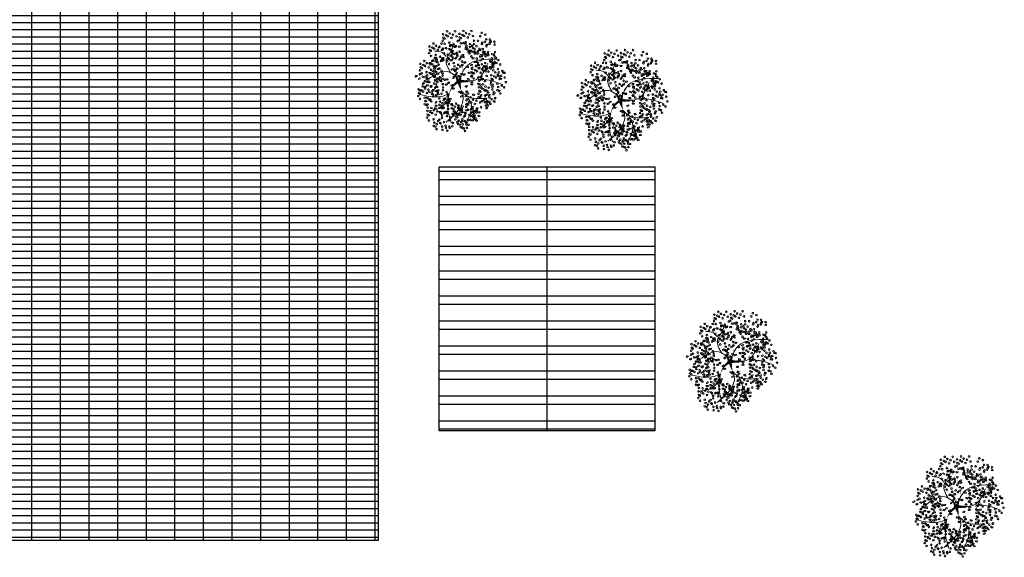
# Model space of a CAD drawing. Header units: millimetres. Extents: x 2161 to 2648, y 395 to 538.
# Tile 14 of 30: x 2330 to 2376, y 454 to 479. Entities that reach past the tile are written whole.
import ezdxf

# ---------------------------------------------------------------- set-up
doc = ezdxf.new("R2010")
doc.units = ezdxf.units.MM
doc.linetypes.add('ACAD_ISO04W100', pattern=[30, 24, -3, 0, -3])
doc.layers.add('01 - Vegetación', color=3, linetype='Continuous', lineweight=0)
doc.layers.add('Cotas', color=3, linetype='Continuous')
doc.layers.add('PAREDE', color=6, linetype='Continuous')

# ---------------------------------------------------------------- blocks, each defined once
blk = doc.blocks.new('17')
at = {"layer": '01 - Vegetación'}
for points in [[(4495.84, 1680.23, 1.33, 0.0221, 0.199177), (4489.97, 1684.48, 0.0221, 0.0221, 1.224983)], [(4496.02, 1680.23, 1.33, 0.0221, 0.286986), (4500.47, 1683.82, 0.0221, 0.0221, -1.494927)], [(4497.07, 1679.43, 0.133, 0.0221, 0.381476), (4512.91, 1682.47, 0.0221, 0.0221, -1.841687)], [(4496.02, 1679.76, 1.77, 0.0221, 0), (4491.39, 1678.53, 0.0221, 0.0221, 0)], [(4496.02, 1679.66, 1.77, 0.0221, 0), (4500.28, 1678.15, 0.0221, 0.0221, 0)], [(4496.4, 1679.85, 1.77, 0.0221, 0.074947), (4496.4, 1672.95, 0.0221, 0.0221, 0.762797)]]:
    blk.add_lwpolyline(points, format="xyseb", dxfattribs=at)
for points in [[(4490, 1684.47), (4488.83, 1687.51), (4489.5, 1699.09)], [(4487.73, 1684.98), (4483.44, 1688.25), (4481.42, 1694.81)], [(4497.83, 1680.19), (4501.11, 1685.48), (4497.33, 1694.81)], [(4508.5, 1685.98), (4510.45, 1688), (4511.21, 1691.78)], [(4490, 1684.47), (4482.94, 1685.23), (4475.36, 1683.47)], [(4491.39, 1678.53), (4489.02, 1677.58), (4485.46, 1677.92), (4475.87, 1685.99)], [(4500.47, 1683.82), (4506.92, 1685.99), (4511.46, 1683.47), (4515.25, 1682.46)], [(4491.39, 1678.53), (4489, 1675.9), (4487.73, 1665.57)], [(4496.57, 1678.43), (4497.07, 1670.86), (4505.15, 1665.32)], [(4497.07, 1679.43), (4503.89, 1675.65), (4507.17, 1660.78)], [(4488.74, 1675.4), (4484.7, 1673.64), (4475.11, 1676.16)], [(4497.07, 1670.11), (4496.82, 1665.57), (4494.55, 1658.01)]]:
    blk.add_spline(points, degree=3, dxfattribs=at)
blk = doc.blocks.new('16')
at = {"layer": '01 - Vegetación'}
h = blk.add_hatch(color=40, dxfattribs=at)
h.set_gradient(color1=(255, 191, 0), color2=(223, 255, 127), rotation=180, centered=1, tint=1, name='INVSPHERICAL')
edge = h.paths.add_edge_path()
edge.add_ellipse((4538.847, 1678.642), major_axis=(-0.0033, 0.0777), ratio=0.578492, start_angle=0, end_angle=360, ccw=False)
edge = h.paths.add_edge_path()
edge.add_ellipse((4538.961, 1678.487), major_axis=(-0.0349, 0.0695), ratio=0.578492, start_angle=0, end_angle=360, ccw=False)
edge = h.paths.add_edge_path()
edge.add_ellipse((4538.69, 1678.926), major_axis=(-0.0594, 0.0503), ratio=0.578492, start_angle=0, end_angle=360, ccw=False)
edge = h.paths.add_edge_path()
edge.add_ellipse((4538.676, 1678.266), major_axis=(-0.0033, 0.0777), ratio=0.578492, start_angle=0, end_angle=360, ccw=False)
edge = h.paths.add_edge_path()
edge.add_ellipse((4541.23, 1679.281), major_axis=(0.0274, 0.0728), ratio=0.578492, start_angle=0, end_angle=360, ccw=False)
edge = h.paths.add_edge_path()
edge.add_ellipse((4540.829, 1679.36), major_axis=(-0.0349, 0.0695), ratio=0.578492, start_angle=0, end_angle=360, ccw=False)
edge = h.paths.add_edge_path()
edge.add_ellipse((4541.174, 1679.607), major_axis=(-0.0349, 0.0695), ratio=0.578492, start_angle=0, end_angle=360, ccw=False)
edge = h.paths.add_edge_path()
edge.add_ellipse((4541.072, 1679.421), major_axis=(0.0274, 0.0728), ratio=0.578492, start_angle=0, end_angle=360, ccw=False)
edge = h.paths.add_edge_path()
edge.add_ellipse((4540.113, 1679.632), major_axis=(-0.0349, 0.0695), ratio=0.578492, start_angle=0, end_angle=360, ccw=False)
edge = h.paths.add_edge_path()
edge.add_ellipse((4540.279, 1679.843), major_axis=(-0.0349, 0.0695), ratio=0.578492, start_angle=0, end_angle=360, ccw=False)
edge = h.paths.add_edge_path()
edge.add_ellipse((4540.165, 1679.999), major_axis=(-0.0033, 0.0777), ratio=0.578492, start_angle=0, end_angle=360, ccw=False)
edge = h.paths.add_edge_path()
edge.add_ellipse((4540.499, 1679.956), major_axis=(-0.0033, 0.0777), ratio=0.578492, start_angle=0, end_angle=360, ccw=False)
edge = h.paths.add_edge_path()
edge.add_ellipse((4540.629, 1679.513), major_axis=(-0.0594, 0.0503), ratio=0.578492, start_angle=0, end_angle=360, ccw=False)
edge = h.paths.add_edge_path()
edge.add_ellipse((4540.551, 1680.278), major_axis=(0.0274, 0.0728), ratio=0.578492, start_angle=0, end_angle=360, ccw=False)
edge = h.paths.add_edge_path()
edge.add_ellipse((4539.201, 1679.744), major_axis=(-0.0033, 0.0777), ratio=0.578492, start_angle=0, end_angle=360, ccw=False)
edge = h.paths.add_edge_path()
edge.add_ellipse((4539.14, 1679.893), major_axis=(0.0274, 0.0728), ratio=0.578492, start_angle=0, end_angle=360, ccw=False)
edge = h.paths.add_edge_path()
edge.add_ellipse((4539.208, 1680.126), major_axis=(-0.0033, 0.0777), ratio=0.578492, start_angle=0, end_angle=360, ccw=False)
edge = h.paths.add_edge_path()
edge.add_ellipse((4538.979, 1680.681), major_axis=(-0.0594, 0.0503), ratio=0.578492, start_angle=0, end_angle=360, ccw=False)
edge = h.paths.add_edge_path()
edge.add_ellipse((4538.577, 1680.728), major_axis=(-0.0033, 0.0777), ratio=0.578492, start_angle=0, end_angle=360, ccw=False)
edge = h.paths.add_edge_path()
edge.add_ellipse((4538.926, 1680.033), major_axis=(0.0274, 0.0728), ratio=0.578492, start_angle=0, end_angle=360, ccw=False)
edge = h.paths.add_edge_path()
edge.add_ellipse((4538.95, 1679.842), major_axis=(0.0274, 0.0728), ratio=0.578492, start_angle=0, end_angle=360, ccw=False)
edge = h.paths.add_edge_path()
edge.add_ellipse((4538.621, 1680.191), major_axis=(-0.0349, 0.0695), ratio=0.578492, start_angle=0, end_angle=360, ccw=False)
edge = h.paths.add_edge_path()
edge.add_ellipse((4538.328, 1680.411), major_axis=(0.0274, 0.0728), ratio=0.578492, start_angle=0, end_angle=360, ccw=False)
edge = h.paths.add_edge_path()
edge.add_ellipse((4538.283, 1680.138), major_axis=(-0.0594, 0.0503), ratio=0.578492, start_angle=0, end_angle=360, ccw=False)
edge = h.paths.add_edge_path()
edge.add_ellipse((4538.32, 1679.993), major_axis=(-0.0594, 0.0503), ratio=0.578492, start_angle=0, end_angle=360, ccw=False)
edge = h.paths.add_edge_path()
edge.add_ellipse((4538.755, 1680.687), major_axis=(-0.0033, 0.0777), ratio=0.578492, start_angle=0, end_angle=360, ccw=False)
edge = h.paths.add_edge_path()
edge.add_ellipse((4538.834, 1681.261), major_axis=(-0.0349, 0.0695), ratio=0.578492, start_angle=0, end_angle=360, ccw=False)
edge = h.paths.add_edge_path()
edge.add_ellipse((4539.054, 1681.374), major_axis=(-0.0033, 0.0777), ratio=0.578492, start_angle=0, end_angle=360, ccw=False)
edge = h.paths.add_edge_path()
edge.add_ellipse((4539.147, 1681.076), major_axis=(-0.0594, 0.0503), ratio=0.578492, start_angle=0, end_angle=360, ccw=False)
edge = h.paths.add_edge_path()
edge.add_ellipse((4539.52, 1680.541), major_axis=(-0.0033, 0.0777), ratio=0.578492, start_angle=0, end_angle=360, ccw=False)
edge = h.paths.add_edge_path()
edge.add_ellipse((4539.459, 1680.689), major_axis=(0.0274, 0.0728), ratio=0.578492, start_angle=0, end_angle=360, ccw=False)
edge = h.paths.add_edge_path()
edge.add_ellipse((4539.527, 1680.923), major_axis=(-0.0033, 0.0777), ratio=0.578492, start_angle=0, end_angle=360, ccw=False)
edge = h.paths.add_edge_path()
edge.add_ellipse((4539.265, 1681.244), major_axis=(0.0274, 0.0728), ratio=0.578492, start_angle=0, end_angle=360, ccw=False)
edge = h.paths.add_edge_path()
edge.add_ellipse((4539.188, 1677.478), major_axis=(-0.0594, 0.0503), ratio=0.578492, start_angle=0, end_angle=360, ccw=False)
edge = h.paths.add_edge_path()
edge.add_ellipse((4539.473, 1678.19), major_axis=(0.0274, 0.0728), ratio=0.578492, start_angle=0, end_angle=360, ccw=False)
edge = h.paths.add_edge_path()
edge.add_ellipse((4540.696, 1678.325), major_axis=(0.0274, 0.0728), ratio=0.578492, start_angle=0, end_angle=360, ccw=False)
edge = h.paths.add_edge_path()
edge.add_ellipse((4540.33, 1678.305), major_axis=(-0.0033, 0.0777), ratio=0.578492, start_angle=0, end_angle=360, ccw=False)
edge = h.paths.add_edge_path()
edge.add_ellipse((4540.174, 1678.307), major_axis=(-0.0033, 0.0777), ratio=0.578492, start_angle=0, end_angle=360, ccw=False)
edge = h.paths.add_edge_path()
edge.add_ellipse((4540.488, 1677.717), major_axis=(-0.0594, 0.0503), ratio=0.578492, start_angle=0, end_angle=360, ccw=False)
edge = h.paths.add_edge_path()
edge.add_ellipse((4540.676, 1677.675), major_axis=(-0.0594, 0.0503), ratio=0.578492, start_angle=0, end_angle=360, ccw=False)
edge = h.paths.add_edge_path()
edge.add_ellipse((4539.469, 1677.341), major_axis=(-0.0033, 0.0777), ratio=0.578492, start_angle=0, end_angle=360, ccw=False)
edge = h.paths.add_edge_path()
edge.add_ellipse((4539.773, 1677.406), major_axis=(-0.0594, 0.0503), ratio=0.578492, start_angle=0, end_angle=360, ccw=False)
edge = h.paths.add_edge_path()
edge.add_ellipse((4539.631, 1677.23), major_axis=(-0.0349, 0.0695), ratio=0.578492, start_angle=0, end_angle=360, ccw=False)
edge = h.paths.add_edge_path()
edge.add_ellipse((4539.445, 1677.695), major_axis=(-0.0594, 0.0503), ratio=0.578492, start_angle=0, end_angle=360, ccw=False)
edge = h.paths.add_edge_path()
edge.add_ellipse((4542.676, 1679.136), major_axis=(-0.0033, 0.0777), ratio=0.578492, start_angle=0, end_angle=360, ccw=False)
edge = h.paths.add_edge_path()
edge.add_ellipse((4542.661, 1679.428), major_axis=(-0.0033, 0.0777), ratio=0.578492, start_angle=0, end_angle=360, ccw=False)
edge = h.paths.add_edge_path()
edge.add_ellipse((4542.742, 1679.554), major_axis=(-0.0033, 0.0777), ratio=0.578492, start_angle=0, end_angle=360, ccw=False)
edge = h.paths.add_edge_path()
edge.add_ellipse((4542.776, 1679.728), major_axis=(-0.0349, 0.0695), ratio=0.578492, start_angle=0, end_angle=360, ccw=False)
edge = h.paths.add_edge_path()
edge.add_ellipse((4542.477, 1679.745), major_axis=(0.0274, 0.0728), ratio=0.578492, start_angle=0, end_angle=360, ccw=False)
edge = h.paths.add_edge_path()
edge.add_ellipse((4542.578, 1680.02), major_axis=(0.0274, 0.0728), ratio=0.578492, start_angle=0, end_angle=360, ccw=False)
edge = h.paths.add_edge_path()
edge.add_ellipse((4542.466, 1680.268), major_axis=(-0.0349, 0.0695), ratio=0.578492, start_angle=0, end_angle=360, ccw=False)
edge = h.paths.add_edge_path()
edge.add_ellipse((4542.632, 1680.479), major_axis=(-0.0349, 0.0695), ratio=0.578492, start_angle=0, end_angle=360, ccw=False)
edge = h.paths.add_edge_path()
edge.add_ellipse((4542.359, 1679.577), major_axis=(-0.0594, 0.0503), ratio=0.578492, start_angle=0, end_angle=360, ccw=False)
edge = h.paths.add_edge_path()
edge.add_ellipse((4542.171, 1679.619), major_axis=(-0.0594, 0.0503), ratio=0.578492, start_angle=0, end_angle=360, ccw=False)
edge = h.paths.add_edge_path()
edge.add_ellipse((4542.246, 1679.328), major_axis=(-0.0594, 0.0503), ratio=0.578492, start_angle=0, end_angle=360, ccw=False)
edge = h.paths.add_edge_path()
edge.add_ellipse((4542.369, 1678.498), major_axis=(0.0274, 0.0728), ratio=0.578492, start_angle=0, end_angle=360, ccw=False)
edge = h.paths.add_edge_path()
edge.add_ellipse((4542.902, 1678.749), major_axis=(-0.0349, 0.0695), ratio=0.578492, start_angle=0, end_angle=360, ccw=False)
edge = h.paths.add_edge_path()
edge.add_ellipse((4542.925, 1678.897), major_axis=(-0.0349, 0.0695), ratio=0.578492, start_angle=0, end_angle=360, ccw=False)
edge = h.paths.add_edge_path()
edge.add_ellipse((4542.628, 1678.671), major_axis=(-0.0033, 0.0777), ratio=0.578492, start_angle=0, end_angle=360, ccw=False)
edge = h.paths.add_edge_path()
edge.add_ellipse((4542.11, 1678.896), major_axis=(-0.0349, 0.0695), ratio=0.578492, start_angle=0, end_angle=360, ccw=False)
edge = h.paths.add_edge_path()
edge.add_ellipse((4542.34, 1678.18), major_axis=(-0.0349, 0.0695), ratio=0.578492, start_angle=0, end_angle=360, ccw=False)
edge = h.paths.add_edge_path()
edge.add_ellipse((4538.137, 1679.191), major_axis=(-0.0349, 0.0695), ratio=0.578492, start_angle=0, end_angle=360, ccw=False)
edge = h.paths.add_edge_path()
edge.add_ellipse((4538.099, 1678.758), major_axis=(-0.0594, 0.0503), ratio=0.578492, start_angle=0, end_angle=360, ccw=False)
edge = h.paths.add_edge_path()
edge.add_ellipse((4537.796, 1678.552), major_axis=(0.0274, 0.0728), ratio=0.578492, start_angle=0, end_angle=360, ccw=False)
edge = h.paths.add_edge_path()
edge.add_ellipse((4537.776, 1678.277), major_axis=(-0.0033, 0.0777), ratio=0.578492, start_angle=0, end_angle=360, ccw=False)
edge = h.paths.add_edge_path()
edge.add_ellipse((4539.181, 1678.6), major_axis=(-0.0033, 0.0777), ratio=0.578492, start_angle=0, end_angle=360, ccw=False)
edge = h.paths.add_edge_path()
edge.add_ellipse((4538.502, 1678.968), major_axis=(-0.0594, 0.0503), ratio=0.578492, start_angle=0, end_angle=360, ccw=False)
edge = h.paths.add_edge_path()
edge.add_ellipse((4538.615, 1679.216), major_axis=(-0.0594, 0.0503), ratio=0.578492, start_angle=0, end_angle=360, ccw=False)
edge = h.paths.add_edge_path()
edge.add_ellipse((4538.188, 1679.557), major_axis=(-0.0033, 0.0777), ratio=0.578492, start_angle=0, end_angle=360, ccw=False)
edge = h.paths.add_edge_path()
edge.add_ellipse((4538.203, 1679.265), major_axis=(-0.0033, 0.0777), ratio=0.578492, start_angle=0, end_angle=360, ccw=False)
edge = h.paths.add_edge_path()
edge.add_ellipse((4538.285, 1679.391), major_axis=(-0.0033, 0.0777), ratio=0.578492, start_angle=0, end_angle=360, ccw=False)
edge = h.paths.add_edge_path()
edge.add_ellipse((4538.856, 1679.647), major_axis=(-0.0349, 0.0695), ratio=0.578492, start_angle=0, end_angle=360, ccw=False)
edge = h.paths.add_edge_path()
edge.add_ellipse((4538.272, 1678.751), major_axis=(0.0274, 0.0728), ratio=0.578492, start_angle=0, end_angle=360, ccw=False)
edge = h.paths.add_edge_path()
edge.add_ellipse((4540.863, 1678.985), major_axis=(0.0274, 0.0728), ratio=0.578492, start_angle=0, end_angle=360, ccw=False)
edge = h.paths.add_edge_path()
edge.add_ellipse((4540.823, 1678.811), major_axis=(-0.0349, 0.0695), ratio=0.578492, start_angle=0, end_angle=360, ccw=False)
edge = h.paths.add_edge_path()
edge.add_ellipse((4541.446, 1678.949), major_axis=(-0.0349, 0.0695), ratio=0.578492, start_angle=0, end_angle=360, ccw=False)
edge = h.paths.add_edge_path()
edge.add_ellipse((4540.434, 1680.393), major_axis=(-0.0033, 0.0777), ratio=0.578492, start_angle=0, end_angle=360, ccw=False)
edge = h.paths.add_edge_path()
edge.add_ellipse((4540.419, 1680.685), major_axis=(-0.0033, 0.0777), ratio=0.578492, start_angle=0, end_angle=360, ccw=False)
edge = h.paths.add_edge_path()
edge.add_ellipse((4539.773, 1680.547), major_axis=(-0.0349, 0.0695), ratio=0.578492, start_angle=0, end_angle=360, ccw=False)
edge = h.paths.add_edge_path()
edge.add_ellipse((4539.782, 1680.87), major_axis=(-0.0349, 0.0695), ratio=0.578492, start_angle=0, end_angle=360, ccw=False)
edge = h.paths.add_edge_path()
edge.add_ellipse((4539.668, 1681.126), major_axis=(0.0274, 0.0728), ratio=0.578492, start_angle=0, end_angle=360, ccw=False)
edge = h.paths.add_edge_path()
edge.add_ellipse((4540.336, 1681.276), major_axis=(0.0274, 0.0728), ratio=0.578492, start_angle=0, end_angle=360, ccw=False)
edge = h.paths.add_edge_path()
edge.add_ellipse((4540.381, 1681.413), major_axis=(-0.0349, 0.0695), ratio=0.578492, start_angle=0, end_angle=360, ccw=False)
edge = h.paths.add_edge_path()
edge.add_ellipse((4540.225, 1681.525), major_axis=(-0.0349, 0.0695), ratio=0.578492, start_angle=0, end_angle=360, ccw=False)
edge = h.paths.add_edge_path()
edge.add_ellipse((4540.009, 1681.424), major_axis=(-0.0033, 0.0777), ratio=0.578492, start_angle=0, end_angle=360, ccw=False)
edge = h.paths.add_edge_path()
edge.add_ellipse((4540.106, 1681.258), major_axis=(-0.0033, 0.0777), ratio=0.578492, start_angle=0, end_angle=360, ccw=False)
edge = h.paths.add_edge_path()
edge.add_ellipse((4540.036, 1680.989), major_axis=(-0.0594, 0.0503), ratio=0.578492, start_angle=0, end_angle=360, ccw=False)
edge = h.paths.add_edge_path()
edge.add_ellipse((4539.967, 1680.73), major_axis=(-0.0594, 0.0503), ratio=0.578492, start_angle=0, end_angle=360, ccw=False)
edge = h.paths.add_edge_path()
edge.add_ellipse((4541.92, 1680.217), major_axis=(-0.0033, 0.0777), ratio=0.578492, start_angle=0, end_angle=360, ccw=False)
edge = h.paths.add_edge_path()
edge.add_ellipse((4541.222, 1680.466), major_axis=(-0.0349, 0.0695), ratio=0.578492, start_angle=0, end_angle=360, ccw=False)
edge = h.paths.add_edge_path()
edge.add_ellipse((4541.387, 1680.676), major_axis=(-0.0349, 0.0695), ratio=0.578492, start_angle=0, end_angle=360, ccw=False)
edge = h.paths.add_edge_path()
edge.add_ellipse((4541.251, 1680.784), major_axis=(0.0274, 0.0728), ratio=0.578492, start_angle=0, end_angle=360, ccw=False)
edge = h.paths.add_edge_path()
edge.add_ellipse((4541.818, 1680.659), major_axis=(0.0274, 0.0728), ratio=0.578492, start_angle=0, end_angle=360, ccw=False)
edge = h.paths.add_edge_path()
edge.add_ellipse((4541.942, 1680.743), major_axis=(0.0274, 0.0728), ratio=0.578492, start_angle=0, end_angle=360, ccw=False)
edge = h.paths.add_edge_path()
edge.add_ellipse((4541.762, 1680.886), major_axis=(-0.0349, 0.0695), ratio=0.578492, start_angle=0, end_angle=360, ccw=False)
edge = h.paths.add_edge_path()
edge.add_ellipse((4541.592, 1681.082), major_axis=(-0.0033, 0.0777), ratio=0.578492, start_angle=0, end_angle=360, ccw=False)
edge = h.paths.add_edge_path()
edge.add_ellipse((4541.511, 1680.956), major_axis=(-0.0033, 0.0777), ratio=0.578492, start_angle=0, end_angle=360, ccw=False)
edge = h.paths.add_edge_path()
edge.add_ellipse((4541.775, 1680.201), major_axis=(-0.0594, 0.0503), ratio=0.578492, start_angle=0, end_angle=360, ccw=False)
edge = h.paths.add_edge_path()
edge.add_ellipse((4541.737, 1680.346), major_axis=(-0.0594, 0.0503), ratio=0.578492, start_angle=0, end_angle=360, ccw=False)
edge = h.paths.add_edge_path()
edge.add_ellipse((4541.843, 1679.118), major_axis=(-0.0594, 0.0503), ratio=0.578492, start_angle=0, end_angle=360, ccw=False)
edge = h.paths.add_edge_path()
edge.add_ellipse((4541.881, 1679.551), major_axis=(-0.0349, 0.0695), ratio=0.578492, start_angle=0, end_angle=360, ccw=False)
edge = h.paths.add_edge_path()
edge.add_ellipse((4542.015, 1679.29), major_axis=(-0.0349, 0.0695), ratio=0.578492, start_angle=0, end_angle=360, ccw=False)
edge = h.paths.add_edge_path()
edge.add_ellipse((4541.91, 1679.869), major_axis=(0.0274, 0.0728), ratio=0.578492, start_angle=0, end_angle=360, ccw=False)
edge = h.paths.add_edge_path()
edge.add_ellipse((4541.769, 1679.666), major_axis=(-0.0033, 0.0777), ratio=0.578492, start_angle=0, end_angle=360, ccw=False)
edge = h.paths.add_edge_path()
edge.add_ellipse((4539.676, 1679.115), major_axis=(-0.0033, 0.0777), ratio=0.578492, start_angle=0, end_angle=360, ccw=False)
edge = h.paths.add_edge_path()
edge.add_ellipse((4539.594, 1678.989), major_axis=(-0.0033, 0.0777), ratio=0.578492, start_angle=0, end_angle=360, ccw=False)
edge = h.paths.add_edge_path()
edge.add_ellipse((4539.898, 1679.531), major_axis=(-0.0033, 0.0777), ratio=0.578492, start_angle=0, end_angle=360, ccw=False)
edge = h.paths.add_edge_path()
edge.add_ellipse((4539.697, 1678.641), major_axis=(-0.0349, 0.0695), ratio=0.578492, start_angle=0, end_angle=360, ccw=False)
edge = h.paths.add_edge_path()
edge.add_ellipse((4539.398, 1678.691), major_axis=(-0.0349, 0.0695), ratio=0.578492, start_angle=0, end_angle=360, ccw=False)
edge = h.paths.add_edge_path()
edge.add_ellipse((4539.555, 1678.579), major_axis=(-0.0349, 0.0695), ratio=0.578492, start_angle=0, end_angle=360, ccw=False)
edge = h.paths.add_edge_path()
edge.add_ellipse((4540.714, 1679.167), major_axis=(0.0274, 0.0728), ratio=0.578492, start_angle=0, end_angle=360, ccw=False)
edge = h.paths.add_edge_path()
edge.add_ellipse((4540.549, 1681.79), major_axis=(-0.0349, 0.0695), ratio=0.578492, start_angle=0, end_angle=360, ccw=False)
edge = h.paths.add_edge_path()
edge.add_ellipse((4540.715, 1682.001), major_axis=(-0.0349, 0.0695), ratio=0.578492, start_angle=0, end_angle=360, ccw=False)
edge = h.paths.add_edge_path()
edge.add_ellipse((4540.848, 1681.741), major_axis=(-0.0349, 0.0695), ratio=0.578492, start_angle=0, end_angle=360, ccw=False)
edge = h.paths.add_edge_path()
edge.add_ellipse((4540.661, 1681.542), major_axis=(0.0274, 0.0728), ratio=0.578492, start_angle=0, end_angle=360, ccw=False)
edge = h.paths.add_edge_path()
edge.add_ellipse((4540.684, 1681.351), major_axis=(0.0274, 0.0728), ratio=0.578492, start_angle=0, end_angle=360, ccw=False)
edge = h.paths.add_edge_path()
edge.add_ellipse((4540.56, 1681.267), major_axis=(0.0274, 0.0728), ratio=0.578492, start_angle=0, end_angle=360, ccw=False)
edge = h.paths.add_edge_path()
edge.add_ellipse((4540.528, 1678.539), major_axis=(0.0274, 0.0728), ratio=0.578492, start_angle=0, end_angle=360, ccw=False)
edge = h.paths.add_edge_path()
edge.add_ellipse((4540.38, 1678.647), major_axis=(0.0274, 0.0728), ratio=0.578492, start_angle=0, end_angle=360, ccw=False)
edge = h.paths.add_edge_path()
edge.add_ellipse((4540.034, 1678.678), major_axis=(-0.0349, 0.0695), ratio=0.578492, start_angle=0, end_angle=360, ccw=False)
edge = h.paths.add_edge_path()
edge.add_ellipse((4540.944, 1678.493), major_axis=(0.0274, 0.0728), ratio=0.578492, start_angle=0, end_angle=360, ccw=False)
edge = h.paths.add_edge_path()
edge.add_ellipse((4541.625, 1678.77), major_axis=(-0.0349, 0.0695), ratio=0.578492, start_angle=0, end_angle=360, ccw=False)
edge = h.paths.add_edge_path()
edge.add_ellipse((4541.994, 1678.887), major_axis=(0.0274, 0.0728), ratio=0.578492, start_angle=0, end_angle=360, ccw=False)
edge = h.paths.add_edge_path()
edge.add_ellipse((4541.336, 1678.598), major_axis=(0.0274, 0.0728), ratio=0.578492, start_angle=0, end_angle=360, ccw=False)
edge = h.paths.add_edge_path()
edge.add_ellipse((4539.381, 1678.993), major_axis=(-0.0349, 0.0695), ratio=0.578492, start_angle=0, end_angle=360, ccw=False)
edge = h.paths.add_edge_path()
edge.add_ellipse((4540.938, 1681.079), major_axis=(-0.0033, 0.0777), ratio=0.578492, start_angle=0, end_angle=360, ccw=False)
edge = h.paths.add_edge_path()
edge.add_ellipse((4540.699, 1680.759), major_axis=(-0.0594, 0.0503), ratio=0.578492, start_angle=0, end_angle=360, ccw=False)
edge = h.paths.add_edge_path()
edge.add_ellipse((4540.908, 1680.857), major_axis=(-0.0349, 0.0695), ratio=0.578492, start_angle=0, end_angle=360, ccw=False)
edge = h.paths.add_edge_path()
edge.add_ellipse((4540.863, 1680.561), major_axis=(-0.0349, 0.0695), ratio=0.578492, start_angle=0, end_angle=360, ccw=False)
edge = h.paths.add_edge_path()
edge.add_ellipse((4540.564, 1680.61), major_axis=(-0.0349, 0.0695), ratio=0.578492, start_angle=0, end_angle=360, ccw=False)
edge = h.paths.add_edge_path()
edge.add_ellipse((4539.771, 1681.729), major_axis=(-0.0349, 0.0695), ratio=0.578492, start_angle=0, end_angle=360, ccw=False)
edge = h.paths.add_edge_path()
edge.add_ellipse((4540.968, 1678.302), major_axis=(0.0274, 0.0728), ratio=0.578492, start_angle=0, end_angle=360, ccw=False)
edge = h.paths.add_edge_path()
edge.add_ellipse((4541.908, 1678.227), major_axis=(-0.0033, 0.0777), ratio=0.578492, start_angle=0, end_angle=360, ccw=False)
edge = h.paths.add_edge_path()
edge.add_ellipse((4541.283, 1678.297), major_axis=(-0.0349, 0.0695), ratio=0.578492, start_angle=0, end_angle=360, ccw=False)
edge = h.paths.add_edge_path()
edge.add_ellipse((4541.463, 1678.333), major_axis=(-0.0349, 0.0695), ratio=0.578492, start_angle=0, end_angle=360, ccw=False)
edge = h.paths.add_edge_path()
edge.add_ellipse((4538.021, 1678.159), major_axis=(0.0274, 0.0728), ratio=0.578492, start_angle=0, end_angle=360, ccw=False)
edge = h.paths.add_edge_path()
edge.add_ellipse((4537.772, 1677.992), major_axis=(0.0274, 0.0728), ratio=0.578492, start_angle=0, end_angle=360, ccw=False)
edge = h.paths.add_edge_path()
edge.add_ellipse((4538.082, 1677.841), major_axis=(-0.0033, 0.0777), ratio=0.578492, start_angle=0, end_angle=360, ccw=False)
edge = h.paths.add_edge_path()
edge.add_ellipse((4538.572, 1677.966), major_axis=(-0.0349, 0.0695), ratio=0.578492, start_angle=0, end_angle=360, ccw=False)
edge = h.paths.add_edge_path()
edge.add_ellipse((4538.311, 1677.99), major_axis=(0.0274, 0.0728), ratio=0.578492, start_angle=0, end_angle=360, ccw=False)
edge = h.paths.add_edge_path()
edge.add_ellipse((4538.394, 1678.174), major_axis=(0.0274, 0.0728), ratio=0.578492, start_angle=0, end_angle=360, ccw=False)
edge = h.paths.add_edge_path()
edge.add_ellipse((4538.776, 1677.355), major_axis=(-0.0349, 0.0695), ratio=0.578492, start_angle=0, end_angle=360, ccw=False)
edge = h.paths.add_edge_path()
edge.add_ellipse((4538.597, 1677.319), major_axis=(-0.0349, 0.0695), ratio=0.578492, start_angle=0, end_angle=360, ccw=False)
edge = h.paths.add_edge_path()
edge.add_ellipse((4539.063, 1677.621), major_axis=(-0.0349, 0.0695), ratio=0.578492, start_angle=0, end_angle=360, ccw=False)
edge = h.paths.add_edge_path()
edge.add_ellipse((4539.033, 1676.828), major_axis=(0.0274, 0.0728), ratio=0.578492, start_angle=0, end_angle=360, ccw=False)
edge = h.paths.add_edge_path()
edge.add_ellipse((4539.009, 1677.162), major_axis=(0.0274, 0.0728), ratio=0.578492, start_angle=0, end_angle=360, ccw=False)
edge = h.paths.add_edge_path()
edge.add_ellipse((4538.885, 1677.078), major_axis=(0.0274, 0.0728), ratio=0.578492, start_angle=0, end_angle=360, ccw=False)
edge = h.paths.add_edge_path()
edge.add_ellipse((4539.054, 1677.298), major_axis=(-0.0349, 0.0695), ratio=0.578492, start_angle=0, end_angle=360, ccw=False)
edge = h.paths.add_edge_path()
edge.add_ellipse((4542.221, 1677.913), major_axis=(-0.0033, 0.0777), ratio=0.578492, start_angle=0, end_angle=360, ccw=False)
edge = h.paths.add_edge_path()
edge.add_ellipse((4542.451, 1677.771), major_axis=(-0.0349, 0.0695), ratio=0.578492, start_angle=0, end_angle=360, ccw=False)
edge = h.paths.add_edge_path()
edge.add_ellipse((4541.18, 1677.355), major_axis=(-0.0349, 0.0695), ratio=0.578492, start_angle=0, end_angle=360, ccw=False)
edge = h.paths.add_edge_path()
edge.add_ellipse((4541.671, 1678.102), major_axis=(-0.0033, 0.0777), ratio=0.578492, start_angle=0, end_angle=360, ccw=False)
edge = h.paths.add_edge_path()
edge.add_ellipse((4541.411, 1678.017), major_axis=(-0.0033, 0.0777), ratio=0.578492, start_angle=0, end_angle=360, ccw=False)
edge = h.paths.add_edge_path()
edge.add_ellipse((4542.075, 1677.637), major_axis=(-0.0594, 0.0503), ratio=0.578492, start_angle=0, end_angle=360, ccw=False)
edge = h.paths.add_edge_path()
edge.add_ellipse((4541.252, 1677.826), major_axis=(-0.0349, 0.0695), ratio=0.578492, start_angle=0, end_angle=360, ccw=False)
edge = h.paths.add_edge_path()
edge.add_ellipse((4541.596, 1676.853), major_axis=(-0.0033, 0.0777), ratio=0.578492, start_angle=0, end_angle=360, ccw=False)
edge = h.paths.add_edge_path()
edge.add_ellipse((4541.655, 1677.018), major_axis=(-0.0033, 0.0777), ratio=0.578492, start_angle=0, end_angle=360, ccw=False)
edge = h.paths.add_edge_path()
edge.add_ellipse((4542.033, 1677.371), major_axis=(-0.0349, 0.0695), ratio=0.578492, start_angle=0, end_angle=360, ccw=False)
edge = h.paths.add_edge_path()
edge.add_ellipse((4542.19, 1677.259), major_axis=(-0.0349, 0.0695), ratio=0.578492, start_angle=0, end_angle=360, ccw=False)
edge = h.paths.add_edge_path()
edge.add_ellipse((4542.168, 1676.931), major_axis=(0.0274, 0.0728), ratio=0.578492, start_angle=0, end_angle=360, ccw=False)
edge = h.paths.add_edge_path()
edge.add_ellipse((4542.176, 1677.433), major_axis=(-0.0349, 0.0695), ratio=0.578492, start_angle=0, end_angle=360, ccw=False)
edge = h.paths.add_edge_path()
edge.add_ellipse((4541.313, 1677.094), major_axis=(-0.0349, 0.0695), ratio=0.578492, start_angle=0, end_angle=360, ccw=False)
edge = h.paths.add_edge_path()
edge.add_ellipse((4541.359, 1677.391), major_axis=(-0.0349, 0.0695), ratio=0.578492, start_angle=0, end_angle=360, ccw=False)
edge = h.paths.add_edge_path()
edge.add_ellipse((4540.019, 1676.943), major_axis=(-0.0349, 0.0695), ratio=0.578492, start_angle=0, end_angle=360, ccw=False)
edge = h.paths.add_edge_path()
edge.add_ellipse((4539.641, 1676.826), major_axis=(0.0274, 0.0728), ratio=0.578492, start_angle=0, end_angle=360, ccw=False)
edge = h.paths.add_edge_path()
edge.add_ellipse((4539.262, 1676.754), major_axis=(-0.0594, 0.0503), ratio=0.578492, start_angle=0, end_angle=360, ccw=False)
edge = h.paths.add_edge_path()
edge.add_ellipse((4539.45, 1677.146), major_axis=(-0.0594, 0.0503), ratio=0.578492, start_angle=0, end_angle=360, ccw=False)
at = {"layer": '01 - Vegetación', "extrusion": (0, 0, -1)}
for centre, major_axis in [((4540.715, 1682.001), (-0.0349, 0.0695)), ((4539.054, 1681.374), (-0.0033, 0.0777)), ((4539.771, 1681.729), (-0.0349, 0.0695)), ((4540.009, 1681.424), (-0.0033, 0.0777)), ((4540.225, 1681.525), (-0.0349, 0.0695)), ((4540.381, 1681.413), (-0.0349, 0.0695)), ((4540.549, 1681.79), (-0.0349, 0.0695)), ((4540.848, 1681.741), (-0.0349, 0.0695)), ((4538.577, 1680.728), (-0.0033, 0.0777)), ((4538.755, 1680.687), (-0.0033, 0.0777)), ((4538.834, 1681.261), (-0.0349, 0.0695)), ((4539.527, 1680.923), (-0.0033, 0.0777)), ((4539.782, 1680.87), (-0.0349, 0.0695)), ((4540.106, 1681.258), (-0.0033, 0.0777)), ((4540.419, 1680.685), (-0.0033, 0.0777)), ((4540.908, 1680.857), (-0.0349, 0.0695)), ((4540.938, 1681.079), (-0.0033, 0.0777)), ((4541.387, 1680.676), (-0.0349, 0.0695)), ((4541.511, 1680.956), (-0.0033, 0.0777)), ((4541.592, 1681.082), (-0.0033, 0.0777)), ((4541.762, 1680.886), (-0.0349, 0.0695)), ((4538.621, 1680.191), (-0.0349, 0.0695)), ((4539.208, 1680.126), (-0.0033, 0.0777)), ((4539.52, 1680.541), (-0.0033, 0.0777)), ((4539.773, 1680.547), (-0.0349, 0.0695)), ((4540.434, 1680.393), (-0.0033, 0.0777)), ((4540.564, 1680.61), (-0.0349, 0.0695)), ((4540.863, 1680.561), (-0.0349, 0.0695)), ((4541.222, 1680.466), (-0.0349, 0.0695)), ((4541.92, 1680.217), (-0.0033, 0.0777)), ((4542.466, 1680.268), (-0.0349, 0.0695)), ((4542.632, 1680.479), (-0.0349, 0.0695)), ((4538.188, 1679.557), (-0.0033, 0.0777)), ((4538.285, 1679.391), (-0.0033, 0.0777)), ((4538.856, 1679.647), (-0.0349, 0.0695)), ((4539.201, 1679.744), (-0.0033, 0.0777)), ((4539.898, 1679.531), (-0.0033, 0.0777)), ((4540.113, 1679.632), (-0.0349, 0.0695)), ((4540.165, 1679.999), (-0.0033, 0.0777)), ((4540.279, 1679.843), (-0.0349, 0.0695)), ((4540.499, 1679.956), (-0.0033, 0.0777)), ((4541.174, 1679.607), (-0.0349, 0.0695)), ((4541.769, 1679.666), (-0.0033, 0.0777)), ((4541.881, 1679.551), (-0.0349, 0.0695)), ((4542.661, 1679.428), (-0.0033, 0.0777)), ((4542.742, 1679.554), (-0.0033, 0.0777)), ((4542.776, 1679.728), (-0.0349, 0.0695)), ((4538.137, 1679.191), (-0.0349, 0.0695)), ((4538.203, 1679.265), (-0.0033, 0.0777)), ((4539.381, 1678.993), (-0.0349, 0.0695)), ((4539.594, 1678.989), (-0.0033, 0.0777)), ((4539.676, 1679.115), (-0.0033, 0.0777)), ((4540.823, 1678.811), (-0.0349, 0.0695)), ((4540.829, 1679.36), (-0.0349, 0.0695)), ((4541.446, 1678.949), (-0.0349, 0.0695)), ((4541.625, 1678.77), (-0.0349, 0.0695)), ((4542.015, 1679.29), (-0.0349, 0.0695)), ((4542.11, 1678.896), (-0.0349, 0.0695)), ((4542.676, 1679.136), (-0.0033, 0.0777)), ((4542.902, 1678.749), (-0.0349, 0.0695)), ((4542.925, 1678.897), (-0.0349, 0.0695)), ((4537.776, 1678.277), (-0.0033, 0.0777)), ((4538.676, 1678.266), (-0.0033, 0.0777)), ((4538.847, 1678.642), (-0.0033, 0.0777)), ((4538.961, 1678.487), (-0.0349, 0.0695)), ((4539.181, 1678.6), (-0.0033, 0.0777)), ((4539.398, 1678.691), (-0.0349, 0.0695)), ((4539.555, 1678.579), (-0.0349, 0.0695)), ((4539.697, 1678.641), (-0.0349, 0.0695)), ((4540.034, 1678.678), (-0.0349, 0.0695)), ((4540.174, 1678.307), (-0.0033, 0.0777)), ((4540.33, 1678.305), (-0.0033, 0.0777)), ((4541.283, 1678.297), (-0.0349, 0.0695)), ((4541.463, 1678.333), (-0.0349, 0.0695)), ((4541.671, 1678.102), (-0.0033, 0.0777)), ((4541.908, 1678.227), (-0.0033, 0.0777)), ((4542.34, 1678.18), (-0.0349, 0.0695)), ((4542.628, 1678.671), (-0.0033, 0.0777)), ((4538.082, 1677.841), (-0.0033, 0.0777)), ((4538.572, 1677.966), (-0.0349, 0.0695)), ((4539.063, 1677.621), (-0.0349, 0.0695)), ((4541.252, 1677.826), (-0.0349, 0.0695)), ((4541.411, 1678.017), (-0.0033, 0.0777)), ((4542.176, 1677.433), (-0.0349, 0.0695)), ((4542.221, 1677.913), (-0.0033, 0.0777)), ((4542.451, 1677.771), (-0.0349, 0.0695)), ((4538.597, 1677.319), (-0.0349, 0.0695)), ((4538.776, 1677.355), (-0.0349, 0.0695)), ((4539.054, 1677.298), (-0.0349, 0.0695)), ((4539.469, 1677.341), (-0.0033, 0.0777)), ((4539.631, 1677.23), (-0.0349, 0.0695)), ((4540.019, 1676.943), (-0.0349, 0.0695)), ((4541.18, 1677.355), (-0.0349, 0.0695)), ((4541.313, 1677.094), (-0.0349, 0.0695)), ((4541.359, 1677.391), (-0.0349, 0.0695)), ((4541.596, 1676.853), (-0.0033, 0.0777)), ((4541.655, 1677.018), (-0.0033, 0.0777)), ((4542.033, 1677.371), (-0.0349, 0.0695)), ((4542.19, 1677.259), (-0.0349, 0.0695))]:
    blk.add_ellipse(centre, major_axis=major_axis, ratio=0.578492, start_param=3.141593, end_param=9.424778, dxfattribs=at)
for centre, major_axis in [((4540.661, 1681.542), (0.0274, 0.0728)), ((4540.684, 1681.351), (0.0274, 0.0728)), ((4539.147, 1681.076), (-0.0594, 0.0503)), ((4539.265, 1681.244), (0.0274, 0.0728)), ((4539.459, 1680.689), (0.0274, 0.0728)), ((4539.668, 1681.126), (0.0274, 0.0728)), ((4539.967, 1680.73), (-0.0594, 0.0503)), ((4540.036, 1680.989), (-0.0594, 0.0503)), ((4540.336, 1681.276), (0.0274, 0.0728)), ((4540.56, 1681.267), (0.0274, 0.0728)), ((4540.699, 1680.759), (-0.0594, 0.0503)), ((4541.251, 1680.784), (0.0274, 0.0728)), ((4541.942, 1680.743), (0.0274, 0.0728)), ((4538.283, 1680.138), (-0.0594, 0.0503)), ((4538.328, 1680.411), (0.0274, 0.0728)), ((4538.926, 1680.033), (0.0274, 0.0728)), ((4538.979, 1680.681), (-0.0594, 0.0503)), ((4540.551, 1680.278), (0.0274, 0.0728)), ((4541.737, 1680.346), (-0.0594, 0.0503)), ((4541.775, 1680.201), (-0.0594, 0.0503)), ((4541.818, 1680.659), (0.0274, 0.0728)), ((4538.32, 1679.993), (-0.0594, 0.0503)), ((4538.95, 1679.842), (0.0274, 0.0728)), ((4539.14, 1679.893), (0.0274, 0.0728)), ((4540.629, 1679.513), (-0.0594, 0.0503)), ((4541.072, 1679.421), (0.0274, 0.0728)), ((4541.91, 1679.869), (0.0274, 0.0728)), ((4542.171, 1679.619), (-0.0594, 0.0503)), ((4542.359, 1679.577), (-0.0594, 0.0503)), ((4542.477, 1679.745), (0.0274, 0.0728)), ((4542.578, 1680.02), (0.0274, 0.0728)), ((4538.099, 1678.758), (-0.0594, 0.0503)), ((4538.272, 1678.751), (0.0274, 0.0728)), ((4538.502, 1678.968), (-0.0594, 0.0503)), ((4538.615, 1679.216), (-0.0594, 0.0503)), ((4538.69, 1678.926), (-0.0594, 0.0503)), ((4540.714, 1679.167), (0.0274, 0.0728)), ((4540.863, 1678.985), (0.0274, 0.0728)), ((4541.23, 1679.281), (0.0274, 0.0728)), ((4541.843, 1679.118), (-0.0594, 0.0503)), ((4541.994, 1678.887), (0.0274, 0.0728)), ((4542.246, 1679.328), (-0.0594, 0.0503)), ((4537.796, 1678.552), (0.0274, 0.0728)), ((4538.021, 1678.159), (0.0274, 0.0728)), ((4538.394, 1678.174), (0.0274, 0.0728)), ((4539.473, 1678.19), (0.0274, 0.0728)), ((4540.38, 1678.647), (0.0274, 0.0728)), ((4540.528, 1678.539), (0.0274, 0.0728)), ((4540.696, 1678.325), (0.0274, 0.0728)), ((4540.944, 1678.493), (0.0274, 0.0728)), ((4540.968, 1678.302), (0.0274, 0.0728)), ((4541.336, 1678.598), (0.0274, 0.0728)), ((4542.369, 1678.498), (0.0274, 0.0728)), ((4537.772, 1677.992), (0.0274, 0.0728)), ((4538.311, 1677.99), (0.0274, 0.0728)), ((4539.188, 1677.478), (-0.0594, 0.0503)), ((4539.445, 1677.695), (-0.0594, 0.0503)), ((4540.488, 1677.717), (-0.0594, 0.0503)), ((4540.676, 1677.675), (-0.0594, 0.0503)), ((4542.075, 1677.637), (-0.0594, 0.0503)), ((4538.885, 1677.078), (0.0274, 0.0728)), ((4539.009, 1677.162), (0.0274, 0.0728)), ((4539.033, 1676.828), (0.0274, 0.0728)), ((4539.45, 1677.146), (-0.0594, 0.0503)), ((4539.641, 1676.826), (0.0274, 0.0728)), ((4539.773, 1677.406), (-0.0594, 0.0503)), ((4542.168, 1676.931), (0.0274, 0.0728)), ((4539.262, 1676.754), (-0.0594, 0.0503))]:
    blk.add_ellipse(centre, major_axis=major_axis, ratio=0.578492, dxfattribs=at)
blk = doc.blocks.new('18')
at = {"color": 60}
for centre in [(4484.7, 1696.68), (4486.33, 1696.32), (4487.42, 1699.03), (4487.96, 1696.68), (4488.87, 1699.94), (4489.95, 1699.03), (4490.32, 1699.58), (4491.04, 1697.4), (4491.59, 1698.31), (4492.13, 1699.76), (4492.49, 1696.5), (4493.58, 1697.76), (4500.15, 1698.17), (4501.6, 1699.08), (4502.68, 1698.17), (4503.05, 1698.72), (4503.77, 1696.54), (4504.32, 1697.45), (4504.86, 1698.9), (4506.31, 1696.91), (4473.58, 1691.37), (4473.94, 1692.28), (4475.57, 1691.92), (4476.66, 1694.63), (4477.21, 1692.28), (4478.11, 1695.54), (4479.2, 1694.63), (4479.56, 1695.18), (4479.56, 1691.19), (4480.29, 1693), (4480.83, 1693.91), (4481.37, 1695.36), (4481.74, 1692.1), (4482.82, 1693.36), (4483.07, 1695.23), (4484.34, 1695.77), (4486.15, 1693.42), (4487.06, 1694.51), (4488.69, 1692.51), (4490.32, 1695.59), (4491.04, 1693.06), (4491.95, 1694.87), (4493.58, 1693.78), (4495.05, 1691.97), (4495.8, 1694.37), (4496.68, 1691.6), (4497.07, 1694.91), (4497.43, 1695.82), (4498.31, 1691.97), (4498.88, 1692.56), (4499.06, 1695.46), (4499.79, 1693.65), (4500.69, 1695.82), (4501.39, 1692.69), (4501.42, 1691.65), (4501.93, 1693.6), (4503.05, 1694.73), (4503.77, 1692.2), (4504.68, 1694.01), (4505.22, 1695.64), (4506.31, 1692.92), (4471.96, 1687.88), (4472.31, 1690.83), (4473.62, 1688.01), (4474.01, 1686.34), (4474.77, 1690.7), (4475.16, 1688.77), (4475.39, 1689.02), (4475.8, 1687.11), (4476.3, 1690.11), (4477.08, 1689.41), (4477.93, 1688.11), (4479.13, 1688.13), (4480.29, 1688.66), (4481.19, 1690.47), (4482.79, 1688), (4482.82, 1689.38), (4484.06, 1688.54), (4484.42, 1689.44), (4485.25, 1687.86), (4486.05, 1689.08), (4486.77, 1687.27), (4487.55, 1686.58), (4487.68, 1689.44), (4490.04, 1688.36), (4490.76, 1690.17), (4491.3, 1691.07), (4491.67, 1687.63), (4493.06, 1687.57), (4493.41, 1690.52), (4494.68, 1691.06), (4494.72, 1687.69), (4495.88, 1690.38), (4496.26, 1688.46), (4496.5, 1688.71), (4496.9, 1686.8), (4497.4, 1689.79), (4498.18, 1689.1), (4499.03, 1687.8), (4500.23, 1687.82), (4500.66, 1690.88), (4501.39, 1688.34), (4502.29, 1690.16), (4471.57, 1685.45), (4472.98, 1686.09), (4472.98, 1684.29), (4473.62, 1684.42), (4473.75, 1683.01), (4475.42, 1682.63), (4476.7, 1684.68), (4478.11, 1683.78), (4478.87, 1685.57), (4479, 1682.37), (4479.9, 1682.75), (4480.28, 1685.7), (4481.08, 1681.83), (4481.18, 1682.24), (4482.35, 1682.38), (4482.43, 1685.04), (4482.71, 1683.28), (4483.54, 1681.7), (4484.1, 1685.17), (4484.34, 1682.92), (4485.63, 1685.94), (4485.87, 1686.18), (4486.27, 1684.27), (4488.4, 1685.28), (4489.6, 1685.3), (4490.76, 1685.82), (4473.32, 1678.69), (4474.59, 1679.23), (4474.95, 1680.14), (4475.78, 1678.56), (4476.17, 1676.64), (4476.4, 1676.88), (4476.58, 1679.78), (4477.31, 1677.97), (4480.73, 1678.88), (4482.39, 1679.01), (4483.93, 1679.78), (4484.16, 1680.02), (4485.07, 1681.11), (4472.96, 1675.74), (4474.63, 1675.87), (4477.3, 1672.25), (4478.56, 1672.79), (4478.93, 1673.7), (4479.76, 1672.11), (4480.56, 1673.33), (4481.65, 1676.05), (4482.19, 1673.7), (4481.28, 1671.52), (4482.06, 1670.83)]:
    blk.add_circle(centre, 0.405, dxfattribs=at)
at = {"color": 62}
for centre in [(4506.08, 1691.25), (4508.79, 1693.6), (4509.34, 1691.25), (4510.24, 1694.51), (4511.33, 1693.6), (4511.69, 1694.15), (4512.42, 1691.97), (4512.96, 1692.88), (4513.51, 1694.33), (4514.96, 1692.34), (4504.45, 1689.8), (4505.71, 1690.35), (4507.53, 1687.99), (4507.71, 1690.89), (4508.43, 1689.08), (4510.06, 1687.09), (4511.69, 1690.16), (4512.42, 1687.63), (4513.33, 1689.44), (4513.87, 1691.07), (4514.96, 1688.35), (4477.2, 1681.39), (4471.4, 1676.68), (4472.67, 1677.23), (4473.03, 1678.13), (4474.66, 1677.77), (4475.75, 1680.49), (4476.29, 1678.13), (4478.29, 1680.49), (4478.65, 1681.03), (4478.65, 1677.04), (4479.37, 1678.86), (4479.92, 1679.76), (4480.46, 1681.21), (4480.82, 1677.95), (4481.91, 1679.22), (4474.48, 1674.87), (4475.39, 1675.96), (4477.02, 1673.97), (4478.9, 1671.9), (4479.26, 1672.8), (4479.37, 1674.51), (4480.28, 1676.32), (4480.89, 1672.44), (4481.91, 1675.23), (4481.98, 1675.16), (4482.52, 1672.8), (4483.43, 1676.06), (4484.51, 1675.16), (4484.88, 1675.7), (4484.88, 1671.72), (4485.6, 1673.53), (4486.15, 1674.43), (4486.69, 1675.88), (4487.05, 1672.62), (4488.14, 1673.89), (4477.63, 1671.36), (4480.71, 1669.54), (4481.61, 1670.63), (4483.25, 1668.64), (4485.6, 1669.18), (4486.51, 1670.99), (4488.14, 1669.91)]:
    blk.add_circle(centre, 0.405, dxfattribs=at)
at = {"color": 64}
for centre in [(4514.9, 1686.83), (4516.35, 1687.74), (4517.44, 1686.83), (4517.8, 1687.37), (4519.61, 1687.56), (4510.55, 1683.03), (4511.82, 1683.57), (4512.18, 1684.48), (4513.81, 1684.11), (4514.54, 1682.3), (4515.45, 1684.48), (4517.8, 1683.39), (4518.53, 1685.2), (4519.07, 1686.11), (4519.43, 1682.67), (4519.98, 1684.3), (4521.06, 1685.56), (4521.06, 1681.58), (4513.63, 1681.22), (4516.17, 1680.31), (4518.53, 1680.86), (4485.76, 1666.65), (4488.48, 1669), (4489.02, 1666.65), (4489.93, 1669.91), (4491.01, 1669), (4491.38, 1669.55), (4492.1, 1667.37), (4492.65, 1668.28), (4493.19, 1669.73), (4494.64, 1667.74), (4484.13, 1665.2), (4485.4, 1665.74), (4487.21, 1663.39), (4487.39, 1666.29), (4488.12, 1664.48), (4489.75, 1662.48), (4491.38, 1665.56), (4492.1, 1663.03), (4493.01, 1664.84), (4493.55, 1666.47), (4494.43, 1662.83), (4494.64, 1663.75), (4495.88, 1663.74), (4496.96, 1662.83), (4497.33, 1663.38), (4498.59, 1662.11), (4499.14, 1663.56), (4490.08, 1659.03), (4491.35, 1659.57), (4491.71, 1660.48), (4493.16, 1657.22), (4493.34, 1660.12), (4494.06, 1658.31), (4494.97, 1660.48), (4497.33, 1659.39), (4498.05, 1661.2), (4498.05, 1656.86), (4498.96, 1658.67), (4499.5, 1660.3), (4500.59, 1661.57), (4500.59, 1657.58), (4495.69, 1656.31)]:
    blk.add_circle(centre, 0.405, dxfattribs=at)
at = {"color": 66}
for centre in [(4501.64, 1681.34), (4502, 1682.24), (4503.63, 1681.88), (4504.72, 1684.6), (4505.26, 1682.24), (4506.17, 1685.5), (4507.25, 1684.6), (4507.62, 1685.14), (4508.34, 1682.97), (4508.89, 1683.87), (4509.43, 1685.32), (4509.79, 1682.06), (4510.88, 1683.33), (4500.37, 1680.79), (4503.45, 1678.98), (4504.36, 1680.07), (4505.99, 1678.08), (4507.62, 1681.15), (4508.34, 1678.62), (4509.25, 1680.43), (4510.88, 1679.34), (4515.09, 1678.69), (4516.54, 1679.6), (4517.63, 1678.69), (4517.99, 1679.24), (4518.71, 1677.06), (4519.26, 1677.97), (4519.8, 1679.42), (4521.25, 1677.43), (4497.55, 1672.33), (4499, 1673.23), (4500.09, 1672.33), (4500.45, 1672.87), (4501.72, 1671.6), (4502.26, 1673.05), (4510.74, 1674.89), (4512.01, 1675.43), (4512.37, 1676.34), (4513.82, 1673.08), (4514, 1675.98), (4514.73, 1674.17), (4515.63, 1676.34), (4516.36, 1672.17), (4517.99, 1675.25), (4518.71, 1672.72), (4519.62, 1674.53), (4520.16, 1676.16), (4521.25, 1673.44), (4493.2, 1668.52), (4494.47, 1669.07), (4494.83, 1669.97), (4496.28, 1666.71), (4496.46, 1669.61), (4497.19, 1667.8), (4498.09, 1669.97), (4500.45, 1668.89), (4501.17, 1670.7), (4502.08, 1668.16), (4502.62, 1669.79), (4503.71, 1671.06), (4503.71, 1667.08), (4498.82, 1665.81), (4501.17, 1666.35)]:
    blk.add_circle(centre, 0.405, dxfattribs=at)
at = {"color": 68}
for centre in [(4508.56, 1673.48), (4510.01, 1674.38), (4510.03, 1671.75), (4510.71, 1671.54), (4511.1, 1673.48), (4511.46, 1674.02), (4512.19, 1671.85), (4512.73, 1672.75), (4513.27, 1674.2), (4514.72, 1672.21), (4501.44, 1667.37), (4503.1, 1667.5), (4504.21, 1669.68), (4504.25, 1670.19), (4504.64, 1668.27), (4505.48, 1670.22), (4505.85, 1671.12), (4506.56, 1668.91), (4507.29, 1667.87), (4507.48, 1670.76), (4508.46, 1669.1), (4509.15, 1668.89), (4509.55, 1667.57), (4510.78, 1666.9), (4510.86, 1667.66), (4511.12, 1670.22), (4512.27, 1667.78), (4512.34, 1669.55), (4513.64, 1670.94), (4514.72, 1668.23), (4515.41, 1668.02), (4515.82, 1666.7), (4516.32, 1670.19), (4518.67, 1669.11), (4520.3, 1668.38), (4501.05, 1664.94), (4501.66, 1662.6), (4502.46, 1665.58), (4502.46, 1663.79), (4503.1, 1663.92), (4503.1, 1663.5), (4503.23, 1662.51), (4503.49, 1665.84), (4504.19, 1662.6), (4504.55, 1663.14), (4504.9, 1662.12), (4505.28, 1666.6), (4505.82, 1661.87), (4506.18, 1664.17), (4506.37, 1663.32), (4507.59, 1663.27), (4508.48, 1661.86), (4509.3, 1665.01), (4509.38, 1662.25), (4510.66, 1661.74), (4510.71, 1665.14), (4513.63, 1666), (4514.32, 1665.79), (4514.47, 1661.91), (4514.72, 1664.47), (4515.56, 1664.14), (4515.88, 1662.04), (4515.95, 1663.8), (4516.97, 1664.26), (4517.04, 1666.03), (4519.4, 1666.57), (4497.31, 1658.79), (4498.57, 1659.34), (4498.94, 1660.24), (4500.39, 1656.98), (4500.57, 1659.88), (4501.29, 1658.07), (4502.2, 1660.24), (4504.55, 1659.16), (4505.28, 1660.97), (4506.73, 1660.06), (4507.82, 1661.33)]:
    blk.add_circle(centre, 0.405, dxfattribs=at)
at = {"layer": '01 - Vegetación', "xscale": 7.5, "yscale": 7.5, "zscale": 7.5}
blk.add_blockref('16', (-29556.67, -10914.05), dxfattribs=at)
at = {"layer": '01 - Vegetación'}
blk.add_blockref('17', (0, 0), dxfattribs=at)

msp = doc.modelspace()

# ---------------------------------------------------------------- hatches: boundary and pattern name
at = {"layer": 'PAREDE', "linetype": 'ACAD_ISO04W100'}
h = msp.add_hatch(dxfattribs=at)
h.set_pattern_fill('GRATE', color=5, scale=0.42)
h.paths.add_polyline_path([(2327.75545, 502.47309), (2308.41598, 502.47309), (2308.41598, 454.55784), (2327.75545, 454.55784)])
h.paths.add_polyline_path([(2347.09492, 502.47309), (2327.75545, 502.47309), (2327.75545, 454.55784), (2347.09492, 454.55784)])
h = msp.add_hatch(dxfattribs=at)
h.set_pattern_fill('ANSI32', color=1, scale=0.1222, angle=135)
h.paths.add_polyline_path([(2354.97072, 471.99791), (2349.93789, 471.99791), (2349.93789, 459.67277), (2354.97072, 459.67277)])
h.paths.add_polyline_path([(2360.00355, 471.99791), (2354.97072, 471.99791), (2354.97072, 459.67277), (2360.00355, 459.67277)])

# ---------------------------------------------------------------- linework, layer by layer
at = {"layer": 'Cotas', "color": 0}
msp.add_line((2354.97072, 471.99791), (2354.97072, 459.67277), dxfattribs=at)
for points in [[(2308.41598, 502.47309), (2347.09492, 502.47309), (2347.09492, 454.55784), (2308.41598, 454.55784)], [(2349.93789, 471.99791), (2360.00355, 471.99791), (2360.00355, 459.67277), (2349.93789, 459.67277)]]:
    msp.add_lwpolyline(points, close=True, dxfattribs=at)

# ---------------------------------------------------------------- block references
at = {"layer": '01 - Vegetación', "xscale": 0.09363903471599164, "yscale": 0.09363903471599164, "zscale": 0.09363903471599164, "rotation": 90}
for p in [(2508.14985, 54.96762), (2515.68198, 54.07182), (2520.79515, 41.8883), (2531.35502, 35.11703)]:
    msp.add_blockref('18', p, dxfattribs=at)

doc.saveas('drawing.dxf')
